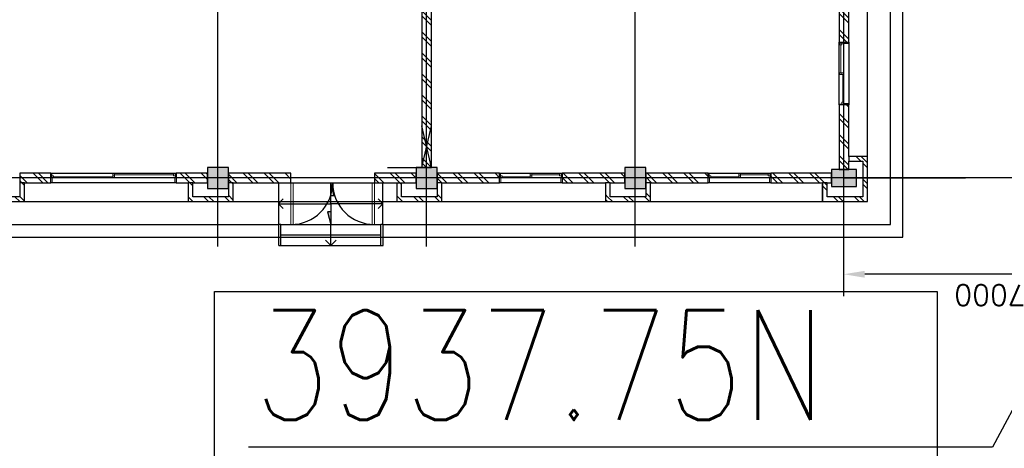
# Model space of a CAD drawing. Header units: inches. Extents: x 0 to 1544102, y -90707 to 23144100.
# Tile 148 of 155: x 1168695 to 1192287, y 684847 to 695115. Entities that reach past the tile are written whole.
import ezdxf

# ---------------------------------------------------------------- set-up
doc = ezdxf.new("R2010")
doc.units = ezdxf.units.IN
doc.header["$LTSCALE"] = 1800
doc.header["$MEASUREMENT"] = 0
for name, pattern in [('DASHED', [0.75, 0.5, -0.25]), ('Grid Line', [22.225, 12.7, -3.175, 3.175, -3.175]), ('Overhead', [3.96875, 2.38125, -1.5875])]:
    doc.linetypes.add(name, pattern=pattern)
doc.layers.get('0').update_dxf_attribs({"color": 253})
doc.layers.add('1', color=7, linetype='Continuous')
doc.layers.add('Road Sides', color=11, linetype='Continuous')
doc.styles.add('ROMANS', font='romans.shx')
doc.dimstyles.new('SSS', dxfattribs={"dimscale": 100, "dimtxt": 2.5, "dimasz": 3, "dimexe": 0.5, "dimexo": 0.5, "dimgap": 1, "dimtad": 1, "dimdec": 0, "dimdsep": 46, "dimtxsty": 'ROMANS', "dimcen": 4, "dimdle": 1.5, "dimclrd": 1, "dimclre": 1, "dimclrt": 3, "dimadec": 0, "dimazin": 0, "dimtfac": 0.2, "dimtdec": 0, "dimtix": 1, "dimtmove": 0, "dimatfit": 3, "dimfxl": 1, "dimtolj": 1, "dimtzin": 0, "dimarcsym": 0})
pattern_1 = [(45, (-45654.37, 31662), (-251.4472, 251.4472), []), (45, (-45654.37, 32043), (-251.4472, 251.4472), [])]

# ---------------------------------------------------------------- blocks, each defined once
blk = doc.blocks.new('*D2302')
at = {"layer": 'Defpoints', "color": 0, "linetype": 'ByBlock', "transparency": 16777216}
for p in [(-223824, -55250), (-223306, -55250), (-223824, -62250)]:
    blk.add_point(p, dxfattribs=at)
at = {"layer": 'Road Sides', "color": 1, "lineweight": -2, "transparency": 16777216}
for p, q in [((-223824, -55250), (-223306, -55250)), ((-223306, -61750), (-223306, -55750)), ((-223824, -62250), (-223306, -62250))]:
    blk.add_line(p, q, dxfattribs=at)
at = {"layer": 'Road Sides', "color": 1, "linetype": 'ByBlock', "transparency": 16777216}
for points in [[(-223389, -55750), (-223223, -55750), (-223306, -55250)], [(-223389, -61750), (-223223, -61750), (-223306, -62250)]]:
    blk.add_solid(points, dxfattribs=at)
at = {"layer": 'Road Sides', "color": 3, "linetype": 'ByBlock', "transparency": 16777216, "insert": (-223806, -58750), "char_height": 500, "attachment_point": 5, "rotation": 90, "style": 'ROMANS'}
blk.add_mtext('\\A1;7000', dxfattribs=at)
blk = doc.blocks.new('A$C4C123E30')
blk.add_line((-54000, -45050), (-54000, 90050))
blk = doc.blocks.new('M_Double-Flush - D0 2000 x 2100mm-362369-Level 1')
at = {"lineweight": 18}
for p, q in [((-1000, 1115), (-949, 1115)), ((-1000, 115), (-1000, 1115)), ((-949, 115), (-949, 1115)), ((949, 115), (949, 1114)), ((1000, 115), (1000, 1115)), ((-1000, 115), (-949, 115)), ((1000, 115), (949, 115))]:
    blk.add_line(p, q, dxfattribs=at)
for centre, start, end in [((-1000, 115), 0, 90), ((1000, 115), 90, 180)]:
    blk.add_arc(centre, 1000, start, end)
blk = doc.blocks.new('M_Sliding with Trim - W4 1500 x1200mm-668826-Level 1')
at = {"lineweight": 18}
for p, q in [((-750, 115), (-730.95, 115)), ((-730.95, 115), (-730.95, 7.1)), ((-686.5, 51.55), (-730.95, 51.55)), ((-730.95, 7.1), (-718.25, 7.1)), ((-718.25, 7.1), (-686.5, 7.1)), ((-718.25, 7.1), (-718.25, -115)), ((-686.5, 7.1), (-686.5, 51.55)), ((-22.225, 29.325), (-686.5, 29.325)), ((-22.225, 96), (-22.225, 7.1)), ((22.225, 96), (-22.225, 96)), ((22.225, 51.55), (-22.225, 51.55)), ((-22.225, 7.1), (22.225, 7.1)), ((22.225, 7.1), (22.225, 96)), ((22.225, 73.775), (686.5, 73.775)), ((686.5, 96), (686.5, 51.55)), ((730.95, 96), (686.5, 96)), ((686.5, 51.55), (730.95, 51.55)), ((718.25, 7.1), (718.25, -115)), ((730.95, 7.1), (718.25, 7.1)), ((730.95, 115), (730.95, 7.1)), ((750, 115), (730.95, 115)), ((750, -115), (750, 115)), ((-718.25, -115), (-750, -115)), ((718.25, -115), (750, -115))]:
    blk.add_line(p, q, dxfattribs=at)
blk = doc.blocks.new('M_Sliding with Trim - W1 3000 x1200mm-366998-Level 1')
at = {"lineweight": 18}
for p, q in [((-1500, 115), (-1480.95, 115)), ((-1480.95, 115), (-1480.95, 7.1)), ((-1436.5, 51.55), (-1480.95, 51.55)), ((-1480.95, 7.1), (-1468.25, 7.1)), ((-1468.25, 7.1), (-1436.5, 7.1)), ((-1468.25, 7.1), (-1468.25, -115)), ((-1436.5, 7.1), (-1436.5, 51.55)), ((-22.225, 29.325), (-1436.5, 29.325)), ((-22.225, 96), (-22.225, 7.1)), ((22.225, 96), (-22.225, 96)), ((22.225, 51.55), (-22.225, 51.55)), ((-22.225, 7.1), (22.225, 7.1)), ((22.225, 7.1), (22.225, 96)), ((22.225, 73.775), (1436.5, 73.775)), ((1436.5, 96), (1436.5, 51.55)), ((1480.95, 96), (1436.5, 96)), ((1436.5, 51.55), (1480.95, 51.55)), ((1468.25, 7.1), (1468.25, -115)), ((1480.95, 7.1), (1468.25, 7.1)), ((1480.95, 115), (1480.95, 7.1)), ((1500, 115), (1480.95, 115)), ((1500, -115), (1500, 115)), ((-1468.25, -115), (-1500, -115)), ((1468.25, -115), (1500, -115))]:
    blk.add_line(p, q, dxfattribs=at)
blk = doc.blocks.new('M_Span Direction - One Way Slab-751347-Level 1')
for points in [[(-1.93, 0.82), (-1.93, 0), (-5, 0)], [(1.93, -0.82), (1.93, 0), (5, 0)]]:
    blk.add_hatch(color=256).paths.add_polyline_path(points, flags=0)
for p, q in [((0, 12.5), (-1.12, 11.38)), ((0, 12.5), (1.12, 11.38)), ((0, 12.5), (0, 0)), ((-1.93, 0.82), (-5, 0)), ((0, 0), (-5, 0)), ((-1.93, 0), (-1.93, 0.82)), ((0, 0), (5, 0)), ((0, -12.5), (0, 0)), ((1.93, -0.82), (5, 0)), ((1.93, 0), (1.93, -0.82)), ((0, -12.5), (-1.12, -11.38)), ((0, -12.5), (1.12, -11.38))]:
    blk.add_line(p, q)
blk = doc.blocks.new('A$C6CC2746C')
at = {"lineweight": 9}
h = blk.add_hatch(dxfattribs=at)
h.set_pattern_fill('FP_1', color=256, style=0, pattern_type=2)
h.set_pattern_definition(pattern_1)
h.paths.add_polyline_path([(-1956, 12339), (-1956, 12454), (-2921, 12454), (-2921, 12339), (-2806, 12339)], flags=0)
h = blk.add_hatch(dxfattribs=at)
h.set_pattern_fill('FP_1', color=256, style=0, pattern_type=2)
h.set_pattern_definition(pattern_1)
h.paths.add_polyline_path([(-2806, 12004), (-2806, 12339), (-2921, 12339), (-2921, 12004)], flags=0)
h = blk.add_hatch(dxfattribs=at)
h.set_pattern_fill('FP_1', color=256, style=0, pattern_type=2)
h.set_pattern_definition(pattern_1)
h.paths.add_polyline_path([(-1841, 11374), (-1841, 12454), (-1956, 12454), (-1956, 11374)], flags=0)
for points in [[(-2206, 11589), (-2206, 12189), (-2606, 12189), (-2606, 11589)], [(-2156, 6639), (-2156, 7139), (-2656, 7139), (-2656, 6639)], [(-2156, 1639), (-2156, 2139), (-2656, 2139), (-2656, 1639)], [(-2156, -3361), (-2156, -2861), (-2656, -2861), (-2656, -3361)]]:
    blk.add_hatch(color=256).paths.add_polyline_path(points, flags=0)
h = blk.add_hatch(dxfattribs=at)
h.set_pattern_fill('FP_1', color=256, style=0, pattern_type=2)
h.set_pattern_definition(pattern_1)
h.paths.add_polyline_path([(-2606, 11774), (-2606, 12004), (-4156, 12004), (-4156, 11774)], flags=0)
h.paths.add_polyline_path([(-5656, 11774), (-5656, 12004), (-7206, 12004), (-7206, 11774), (-6303, 11774)], flags=0)
h = blk.add_hatch(dxfattribs=at)
h.set_pattern_fill('FP_1', color=256, style=0, pattern_type=2)
h.set_pattern_definition(pattern_1)
h.paths.add_polyline_path([(-2521, 7139), (-2291, 7139), (-2291, 8639), (-2521, 8639), (-2521, 8306)], flags=0)
h.paths.add_polyline_path([(-2291, 10139), (-2291, 11589), (-2521, 11589), (-2521, 10139)], flags=0)
h = blk.add_hatch(dxfattribs=at)
h.set_pattern_fill('FP_1', color=256, style=0, pattern_type=2)
h.set_pattern_definition(pattern_1)
h.paths.add_polyline_path([(-1956, 11374), (-1956, 11489), (-2291, 11489), (-2291, 11374)], flags=0)
h = blk.add_hatch(dxfattribs=at)
h.set_pattern_fill('FP_1', color=256, style=0, pattern_type=2)
h.set_pattern_definition(pattern_1)
h.paths.add_polyline_path([(-1956, 7139), (-1841, 7139), (-1841, 7254), (-2291, 7254), (-2291, 7139)], flags=0)
h = blk.add_hatch(dxfattribs=at)
h.set_pattern_fill('FP_1', color=256, style=0, pattern_type=2)
h.set_pattern_definition(pattern_1)
h.paths.add_polyline_path([(-1841, 6174), (-1841, 7139), (-1956, 7139), (-1956, 6174)], flags=0)
h = blk.add_hatch(dxfattribs=at)
h.set_pattern_fill('FP_1', color=256, style=0, pattern_type=2)
h.set_pattern_definition(pattern_1)
h.paths.add_polyline_path([(-2291, 2139), (-2291, 3639), (-2521, 3639), (-2521, 2139)], flags=0)
h.paths.add_polyline_path([(-2291, 5139), (-2291, 6639), (-2521, 6639), (-2521, 5139)], flags=0)
h = blk.add_hatch(dxfattribs=at)
h.set_pattern_fill('FP_1', color=256, style=0, pattern_type=2)
h.set_pattern_definition(pattern_1)
h.paths.add_polyline_path([(-1956, 6174), (-1956, 6289), (-2291, 6289), (-2291, 6174)], flags=0)
h = blk.add_hatch(dxfattribs=at)
h.set_pattern_fill('FP_1', color=256, style=0, pattern_type=2)
h.set_pattern_definition(pattern_1)
h.paths.add_polyline_path([(-1956, 2139), (-1841, 2139), (-1841, 2254), (-2291, 2254), (-2291, 2139)], flags=0)
h = blk.add_hatch(dxfattribs=at)
h.set_pattern_fill('FP_1', color=256, style=0, pattern_type=2)
h.set_pattern_definition(pattern_1)
h.paths.add_polyline_path([(-1841, 1174), (-1841, 2139), (-1956, 2139), (-1956, 1174)], flags=0)
h = blk.add_hatch(dxfattribs=at)
h.set_pattern_fill('FP_1', color=256, style=0, pattern_type=2)
h.set_pattern_definition(pattern_1)
h.paths.add_polyline_path([(-7156, 1774), (-2656, 1774), (-2656, 2004), (-7156, 2004), (-7156, 1888)], flags=0)
h = blk.add_hatch(dxfattribs=at)
h.set_pattern_fill('FP_1', color=256, style=0, pattern_type=2)
h.set_pattern_definition(pattern_1)
h.paths.add_polyline_path([(-2291, -2861), (-2291, -1361), (-2521, -1361), (-2521, -2861)], flags=0)
h.paths.add_polyline_path([(-2291, 639), (-2291, 1639), (-2521, 1639), (-2521, 639)], flags=0)
h = blk.add_hatch(dxfattribs=at)
h.set_pattern_fill('FP_1', color=256, style=0, pattern_type=2)
h.set_pattern_definition(pattern_1)
h.paths.add_polyline_path([(-1956, 1174), (-1956, 1289), (-2291, 1289), (-2291, 1174)], flags=0)
h = blk.add_hatch(dxfattribs=at)
h.set_pattern_fill('FP_1', color=256, style=0, pattern_type=2)
h.set_pattern_definition(pattern_1)
h.paths.add_polyline_path([(-1956, -2861), (-1841, -2861), (-1841, -2746), (-2291, -2746), (-2291, -2861)], flags=0)
h = blk.add_hatch(dxfattribs=at)
h.set_pattern_fill('FP_1', color=256, style=0, pattern_type=2)
h.set_pattern_definition(pattern_1)
h.paths.add_polyline_path([(-1841, -3826), (-1841, -2861), (-1956, -2861), (-1956, -3826)], flags=0)
h = blk.add_hatch(dxfattribs=at)
h.set_pattern_fill('FP_1', color=256, style=0, pattern_type=2)
h.set_pattern_definition(pattern_1)
h.paths.add_polyline_path([(-2291, -7861), (-2291, -7111), (-2521, -7111), (-2521, -7861)], flags=0)
h.paths.add_polyline_path([(-2521, -4111), (-2291, -4111), (-2291, -3361), (-2521, -3361)], flags=0)
h = blk.add_hatch(dxfattribs=at)
h.set_pattern_fill('FP_1', color=256, style=0, pattern_type=2)
h.set_pattern_definition(pattern_1)
h.paths.add_polyline_path([(-1956, -3826), (-1956, -3711), (-2291, -3711), (-2291, -3826)], flags=0)
h = blk.add_hatch(dxfattribs=at)
h.set_pattern_fill('FP_1', color=256, style=0, pattern_type=2)
h.set_pattern_definition(pattern_1)
h.paths.add_polyline_path([(-1956, -7861), (-1841, -7861), (-1841, -7746), (-2291, -7746), (-2291, -7861)], flags=0)
h = blk.add_hatch(dxfattribs=at)
h.set_pattern_fill('FP_1', color=256, style=0, pattern_type=2)
h.set_pattern_definition(pattern_1)
h.paths.add_polyline_path([(-1841, -8826), (-1841, -7861), (-1956, -7861), (-1956, -8826)], flags=0)
at = {"linetype": 'Grid Line'}
for p, q in [((-2406, 13813), (-2406, -21597)), ((422, 11889), (-46234, 11889)), ((-768, 6889), (-45299, 6889)), ((-768, 1889), (-45250, 1889)), ((-768, -3111), (-45221, -3111))]:
    blk.add_line(p, q, dxfattribs=at)
for p, q in [((-991, 13304), (-45821, 13304)), ((-991, -20528), (-991, 13304)), ((-1291, 13004), (-10891, 13004)), ((-1291, 845), (-1291, 13004)), ((-2921, 12454), (-6641, 12454)), ((-2206, 12189), (-2606, 12189)), ((-2606, 12189), (-2606, 11589)), ((-2206, 11589), (-2206, 12189)), ((-5656, 12004), (-4156, 12004)), ((-2921, 12004), (-2806, 12004)), ((-4156, 11774), (-5656, 11774)), ((-2606, 11589), (-2206, 11589)), ((-2291, 11489), (-2291, 11374)), ((-1841, 11374), (-2256, 11374)), ((-1841, 7254), (-1841, 11374)), ((-2521, 8639), (-2521, 10139)), ((-2291, 10139), (-2291, 8639)), ((-2156, 7139), (-2656, 7139)), ((-2656, 7139), (-2656, 6639)), ((-2291, 7254), (-2291, 7139)), ((-2156, 6639), (-2156, 7139)), ((-2656, 6639), (-2156, 6639)), ((-2291, 6289), (-2291, 6174)), ((-1841, 2254), (-1841, 6174)), ((-2521, 3639), (-2521, 5139)), ((-2291, 5139), (-2291, 3639)), ((-2156, 2139), (-2656, 2139)), ((-2656, 2139), (-2656, 1639)), ((-2291, 2254), (-2291, 2139)), ((-2156, 1639), (-2156, 2139)), ((-2656, 1639), (-2156, 1639)), ((-1841, -2746), (-1841, 1174)), ((-1291, 844), (-2291, 844)), ((-1291, 845), (-1291, 795)), ((-791, 845), (-1291, 845)), ((-1291, -1605), (-1291, 795)), ((-1041, 795), (-1291, 795)), ((-1291, -1605), (-1291, 795)), ((-791, 795), (-1041, 795)), ((-1041, -1605), (-1041, 795)), ((-791, 795), (-791, 845)), ((-791, -1605), (-791, 795)), ((-2291, -1361), (-2291, 639)), ((-1041, -405), (-1291, -405)), ((-791, -405), (-1041, -405)), ((-791, -405), (-916, -280)), ((-791, -405), (-916, -530)), ((-1291, -1605), (-1291, -1655)), ((-1041, -1605), (-1291, -1605)), ((-791, -1605), (-1041, -1605)), ((-791, -1655), (-791, -1605)), ((-2291, -1656), (-1291, -1656)), ((-791, -1655), (-1291, -1655)), ((-1291, -18226), (-1291, -1656)), ((-2291, -2746), (-2291, -2861)), ((-2156, -2861), (-2656, -2861)), ((-2656, -2861), (-2656, -3361)), ((-2156, -3361), (-2156, -2861)), ((-2656, -3361), (-2156, -3361)), ((-2291, -3711), (-2291, -3826)), ((-1841, -7746), (-1841, -3826)), ((-2521, -7111), (-2521, -4111)), ((-2291, -4111), (-2291, -7111)), ((-2291, -7746), (-2291, -7861))]:
    blk.add_line(p, q)
at = {"lineweight": 25}
for p, q in [((-1841, 12454), (-2921, 12454)), ((-2921, 12454), (-2921, 12004)), ((-2806, 12339), (-1956, 12339)), ((-2806, 12004), (-2806, 12339)), ((-1956, 12339), (-1956, 11489)), ((-1841, 11374), (-1841, 12454)), ((-5656, 12004), (-6641, 12004)), ((-5656, 11774), (-5656, 12004)), ((-2921, 12004), (-4156, 12004)), ((-4156, 12004), (-4156, 11774)), ((-2606, 12004), (-2806, 12004)), ((-2606, 11774), (-2606, 12004)), ((-7206, 11774), (-5656, 11774)), ((-4156, 11774), (-2606, 11774)), ((-2521, 11589), (-2521, 10139)), ((-2291, 11589), (-2521, 11589)), ((-2291, 11489), (-2291, 11589)), ((-1956, 11489), (-2291, 11489)), ((-2291, 10139), (-2291, 11374)), ((-2291, 11374), (-1841, 11374)), ((-2521, 10139), (-2291, 10139)), ((-2521, 8639), (-2521, 7139)), ((-2291, 8639), (-2521, 8639)), ((-2291, 7254), (-2291, 8639)), ((-2521, 7139), (-1956, 7139)), ((-1841, 7254), (-2291, 7254)), ((-1956, 7139), (-1956, 6289)), ((-1841, 6174), (-1841, 7254)), ((-2521, 6639), (-2521, 5139)), ((-2291, 6639), (-2521, 6639)), ((-2291, 6289), (-2291, 6639)), ((-1956, 6289), (-2291, 6289)), ((-2291, 5139), (-2291, 6174)), ((-2291, 6174), (-1841, 6174)), ((-2521, 5139), (-2291, 5139)), ((-2521, 3639), (-2521, 2139)), ((-2291, 3639), (-2521, 3639)), ((-2291, 2254), (-2291, 3639)), ((-2521, 2139), (-1956, 2139)), ((-1841, 2254), (-2291, 2254)), ((-1956, 2139), (-1956, 1289)), ((-1841, 1174), (-1841, 2254)), ((-2656, 2004), (-7156, 2004)), ((-2656, 1774), (-2656, 2004)), ((-7156, 1774), (-2656, 1774)), ((-2521, 1639), (-2521, 639)), ((-2291, 1639), (-2521, 1639)), ((-2291, 639), (-2291, 1639)), ((-1956, 1289), (-2291, 1289)), ((-2291, 1174), (-1841, 1174)), ((-2521, 639), (-2291, 639)), ((-2521, -1361), (-2521, -2861)), ((-2291, -1361), (-2521, -1361)), ((-2291, -2746), (-2291, -1361)), ((-1841, -2746), (-2291, -2746)), ((-1841, -3826), (-1841, -2746)), ((-2521, -2861), (-1956, -2861)), ((-1956, -2861), (-1956, -3711)), ((-2291, -3361), (-2521, -3361)), ((-2521, -3361), (-2521, -4111)), ((-2291, -3711), (-2291, -3361)), ((-1956, -3711), (-2291, -3711)), ((-2291, -4111), (-2291, -3826)), ((-2291, -3826), (-1841, -3826)), ((-2521, -4111), (-2291, -4111)), ((-2291, -7111), (-2521, -7111)), ((-2521, -7111), (-2521, -7861)), ((-2291, -7746), (-2291, -7111)), ((-1841, -7746), (-2291, -7746)), ((-1841, -8826), (-1841, -7746)), ((-2521, -7861), (-1956, -7861)), ((-1956, -7861), (-1956, -8711))]:
    blk.add_line(p, q, dxfattribs=at)
at = {"ltscale": 500}
for p, q in [((-2521, 2139), (-2656, 2139)), ((-2656, 2004), (-3656, 1774)), ((-2656, 1774), (-3656, 2004)), ((-3656, 1774), (-2656, 1774))]:
    blk.add_line(p, q, dxfattribs=at)
at = {"linetype": 'DASHED'}
blk.add_line((-2656, 951), (-2656, 1774), dxfattribs=at)
at = {"linetype": 'Overhead'}
for p, q in [((-1041, -1605), (-1041, 795)), ((-791, -1605), (-791, 795))]:
    blk.add_line(p, q, dxfattribs=at)
for name, p, rotation in [('M_Sliding with Trim - W4 1500 x1200mm-668826-Level 1', (-4906, 11889), 180), ('M_Sliding with Trim - W4 1500 x1200mm-668826-Level 1', (-2406, 9389), 90), ('M_Sliding with Trim - W4 1500 x1200mm-668826-Level 1', (-2406, 4389), 90), ('M_Double-Flush - D0 2000 x 2100mm-362369-Level 1', (-2406, -361), 270), ('M_Sliding with Trim - W1 3000 x1200mm-366998-Level 1', (-2406, -5611), 90)]:
    blk.add_blockref(name, p, dxfattribs=dict(rotation=rotation))
at = {"xscale": 99.99999999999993, "yscale": 99.99999999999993, "zscale": 99.99999999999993}
blk.add_blockref('M_Span Direction - One Way Slab-751347-Level 1', (-1791, -406), dxfattribs=at)
blk = doc.blocks.new('key plan')
at = {"color": 3, "linetype": 'ByBlock'}
blk.add_line((-221000, -55250), (-221000, -58161.9), dxfattribs=at)
at = {"layer": '1', "color": 161, "linetype": 'ByBlock'}
blk.add_lwpolyline([(-223722.7, -40166.9), (-223722.7, -57484.7), (-231179.5, -57484.7), (-231179.5, -40166.9)], close=True, dxfattribs=at)
at = {"layer": 'Road Sides', "color": 161, "linetype": 'ByBlock'}
blk.add_line((-227451.1, -56691.1), (-227451.1, -40983.4), dxfattribs=at)
at = {"layer": '1', "color": 2, "style": 'ROMANS', "width": 0.8}
blk.add_text('3937.75N', height=2625, rotation=270, dxfattribs=at).set_placement((-226794, -41128.6, 0))
at = {"layer": 'Road Sides', "color": 161, "linetype": 'ByBlock'}
dim = blk.add_linear_dim(base=(-223305.9, -55250), p1=(-223823.9, -62250), p2=(-223823.9, -55250), angle=90, dimstyle='SSS', override={"dimscale": 5000, "dimtxt": 0.1, "dimasz": 0.1, "dimexe": 0, "dimexo": 0, "dimgap": 0.05, "dimfxl": 0.18, "dimarcsym": 1}, dxfattribs=at)
dim.commit()
dim.dimension.update_dxf_attribs({"geometry": '*D2302', "text_midpoint": (-223805.9, -58750)})
at = {"linetype": 'ByBlock'}
blk.add_leader([(-221000, -62250), (-227451.1, -58810.1), (-227451.1, -56691.1)], dimstyle='SSS', override={"dimscale": 5000, "dimasz": 0.25, "dimgap": 1, "dimtad": 0, "dimfxl": 0.18, "dimarcsym": 1}, dxfattribs=at)
at = {"ltscale": 100, "rotation": 180}
blk.add_blockref('A$C6CC2746C', (-223406.1, -43361), dxfattribs=at)
at = {"linetype": 'ByBlock'}
blk.add_blockref('A$C4C123E30', (-167000, -145500), dxfattribs=at)

msp = doc.modelspace()

# ---------------------------------------------------------------- block references
at = {"rotation": 89.99999999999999}
msp.add_blockref('key plan', (1133194.68, 912322.72), dxfattribs=at)

doc.saveas('drawing.dxf')
